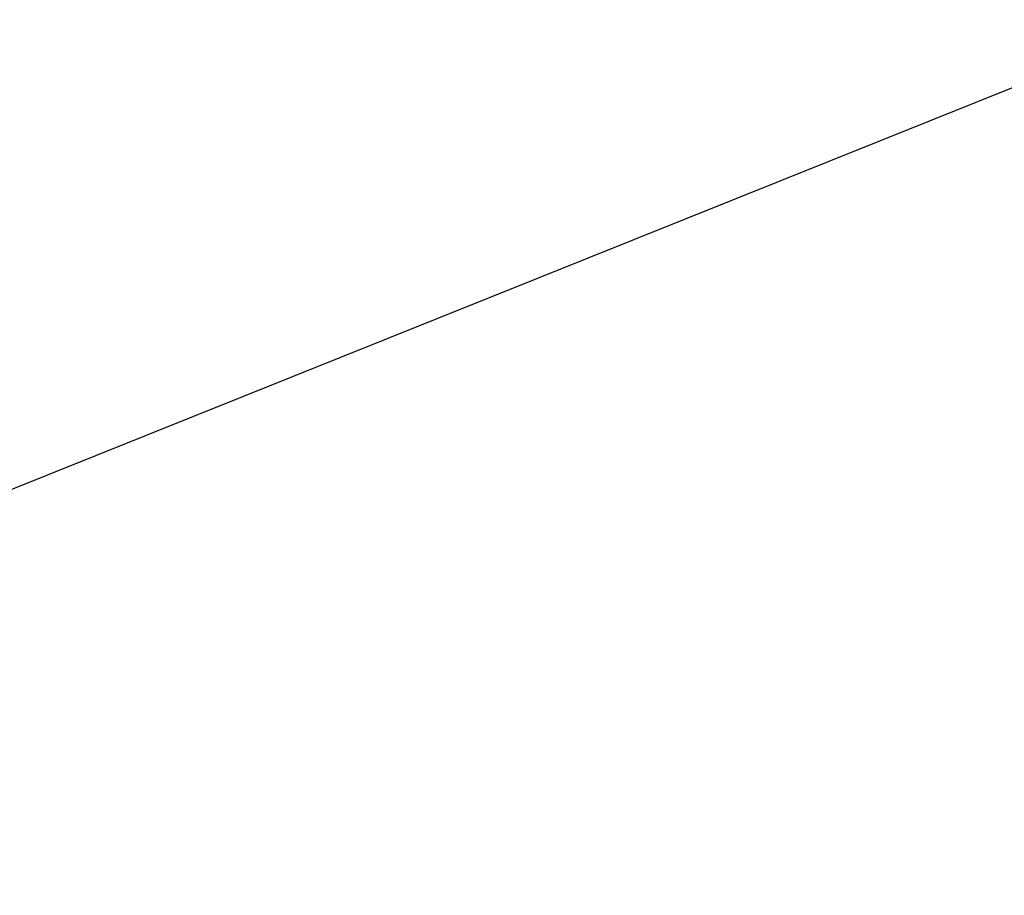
# Model space of a CAD drawing. Extents: x 0 to 901, y 0 to 72.
# Tile 173 of 256: x 448.84811 to 448.8516, y 61.29516 to 61.29826. Entities that reach past the tile are written whole.
import ezdxf

# ---------------------------------------------------------------- set-up
doc = ezdxf.new("R2010")
doc.units = 0
doc.header["$LTSCALE"] = 25.4
doc.layers.get('0').update_dxf_attribs({"color": 13, "linetype": 'CONTINUOUS'})

# ---------------------------------------------------------------- blocks, each defined once
blk = doc.blocks.new('PIN-LED-M-8128_STL')
at = {"color": 0}
blk.add_line((11.0716524, 453.3060608, 59.9765396), (10.9304819, 453.6576538, 60.1952896), dxfattribs=at)
blk.add_line((11.0716524, 453.3060608, 59.9765396), (10.9304819, 453.6576538, 60.1952896), dxfattribs=at)
mesh = blk.add_polyface(dxfattribs=at)
corners = [(11.203413, 453.3647156, 60.6846046), (11.107358, 453.7418518, 60.9087486), (11.0366411, 453.7049255, 60.9033546)]
mesh.append_faces([[corners[k] for k in face] for face in [(0, 1, 2)]], dxfattribs={"color": 0})
mesh = blk.add_polyface(dxfattribs=at)
corners = [(11.2021456, 453.3640747, 0.9914658), (10.947278, 453.6645203, 0.7658517), (11.0444956, 453.7088013, 0.7734238)]
mesh.append_faces([[corners[k] for k in face] for face in [(0, 1, 2)]], dxfattribs={"color": 0})
mesh = blk.add_polyface(dxfattribs=at)
corners = [(11.3094292, 453.4207764, 0.998511), (11.2021456, 453.3640747, 0.9914658), (11.0444956, 453.7088013, 0.7734238)]
mesh.append_faces([[corners[k] for k in face] for face in [(0, 1, 2)]], dxfattribs={"color": 0})
mesh = blk.add_polyface(dxfattribs=at)
corners = [(11.0481129, 453.2967834, 59.2751045), (10.9115152, 453.650177, 59.4938545), (10.9342203, 453.2567749, 59.2681694)]
mesh.append_faces([[corners[k] for k in face] for face in [(0, 1, 2)]], dxfattribs={"color": 0})
mesh = blk.add_polyface(dxfattribs=at)
corners = [(11.0498304, 453.2974548, 0.3695163), (10.9813652, 453.4740906, 0.4788913), (10.9419861, 453.2592468, 0.3631841)]
mesh.append_faces([[corners[k] for k in face] for face in [(0, 1, 2)]], dxfattribs={"color": 0})

msp = doc.modelspace()

# ---------------------------------------------------------------- block references
at = {"color": 250, "rotation": 270}
msp.add_blockref('PIN-LED-M-8128_STL', (-4.5156512, 72.3450928, -0.2648032), dxfattribs=at)

doc.saveas('drawing.dxf')
